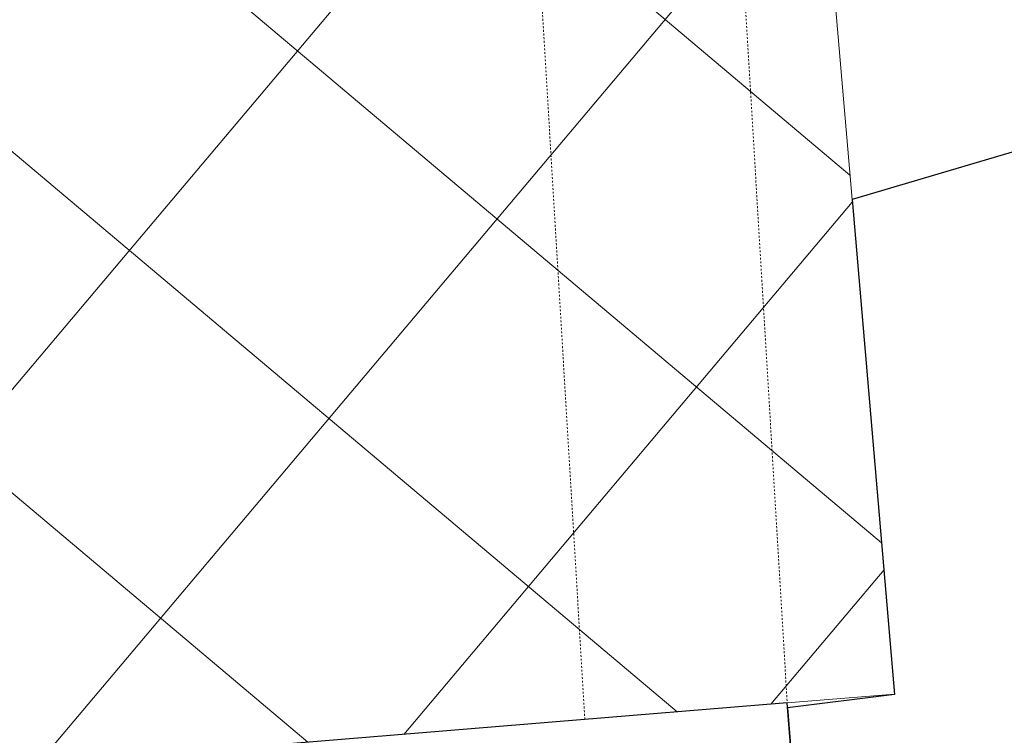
# Model space of a CAD drawing. Header units: millimetres. Extents: x 853417 to 929373, y -433185 to -369260.
# Tile 143 of 228: x 920672 to 922369, y -402556 to -401323. Entities that reach past the tile are written whole.
import ezdxf

# ---------------------------------------------------------------- set-up
doc = ezdxf.new("R2010")
doc.units = ezdxf.units.MM
doc.linetypes.add('Dash', pattern=[6.35, 3.175, -3.175])
for name, color, linetype, lineweight in [('KOKO-FLOR', 7, 'Continuous', 9), ('KOKO-FLOR-HDLN', 7, 'Dash', 9), ('KOKO-FLOR-PATT', 7, 'Continuous', 9), ('KOKO-WALL', 7, 'Continuous', 9), ('KOKO_WALL', 7, 'Continuous', 9)]:
    doc.layers.add(name, color=color, linetype=linetype, lineweight=lineweight)

# ---------------------------------------------------------------- blocks, each defined once
blk = doc.blocks.new('Ol_olev sisesein 14 - SS-01-2509151-1 korrus_SA_kunstihanke plaan')
at = {"layer": 'KOKO-WALL', "lineweight": 25}
for p, q in [((432539.2, 908828.1), (431514.7, 908777.5)), ((431514.7, 908777.5), (431564.7, 907783.4))]:
    blk.add_line(p, q, dxfattribs=at)
blk = doc.blocks.new('Ol_olev välissein 5 - VS-02-2537239-1 korrus_SA_kunstihanke plaan')
at = {"layer": 'KOKO-WALL', "lineweight": 25}
for p, q in [((430401.5, 909866.7), (430650.9, 908916.9)), ((430650.9, 908916.9), (431506.2, 908962.7)), ((431506.2, 908962.7), (431523.2, 908777.9)), ((431523.2, 908777.9), (432847.7, 908843.3))]:
    blk.add_line(p, q, dxfattribs=at)
blk = doc.blocks.new('eeldatavad põrandakanalid - eeldatavad põrandakanalid-5062723-1 korrus_SA_kunstihanke plaan')
at = {"layer": 'KOKO-FLOR-HDLN'}
for p, q in [((428473.9, 908691.8), (431520.7, 908777.8)), ((428494.8, 908342.3), (431532.3, 908428))]:
    blk.add_line(p, q, dxfattribs=at)

msp = doc.modelspace()

# ---------------------------------------------------------------- hatches: boundary and pattern name
at = {"layer": 'KOKO-FLOR-PATT', "true_color": 0x800000}
h = msp.add_hatch(dxfattribs=at)
h.set_pattern_fill('FP_66', color=16, style=0, pattern_type=2)
h.set_pattern_definition([(319.884, (919429.73, -399926.62), (289.95, 344.134), []), (49.884, (919429.73, -399926.62), (-344.134, 289.95), [])])
h.paths.add_polyline_path([(916908, -399712.5), (916903.6, -399662.7), (917650.7, -399596.5), (917655.1, -399646.3), (916910.2, -399712.3)], flags=0)
h.paths.add_polyline_path([(917516.9, -403645.3), (918989.7, -403524.2), (918884.2, -402756.1), (919346, -402718.1), (919638, -403446.6), (919810.3, -403432.5), (919736.4, -402626.6), (919786.2, -402622), (919860.1, -403428.4), (920834, -403348.3), (921003.1, -402581.9), (922179.9, -402485.2), (921641.4, -396183.4), (916740, -396652.2), (916933.2, -398831.9), (916850.7, -398839.2), (916859.5, -398938.8), (916839.6, -398941), (916839.6, -398965.7), (916812.1, -398969.9), (916878.1, -399715.2), (916908, -399712.5), (916910.2, -399737.4), (916930.2, -399736.8), (916939, -399835.3), (917021.4, -399828), (917292.5, -402886.9), (917440.7, -402874.7), (917514.7, -403622.9)], flags=0)
h.paths.add_polyline_path([(917327.3, -402849.2), (917221.4, -401653.7), (917661.2, -401614.7), (917767.1, -402810.2), (917372.8, -402845.2)], flags=0)
h.paths.add_polyline_path([(920625.7, -401088.9), (920574.7, -400532.5), (921026.6, -400491), (921077.6, -401047.5), (920834, -401069.8)], flags=0)
h.paths.add_polyline_path([(917039.3, -399901.5), (917037.5, -399881.6), (918033.3, -399790.3), (918035.1, -399800.2), (919020, -399709), (919019.2, -399699.9), (921917, -399434.2), (921918.8, -399454.1), (919031, -399719.8), (919034.6, -399758.8), (918038.8, -399850.1), (918034.2, -399810.3), (917066.6, -399899)], flags=0)
h.paths.add_polyline_path([(919012.7, -398882.9), (918793.5, -396492.9), (918843.6, -396491.3), (919062.7, -398881.3)], flags=0)
h.paths.add_polyline_path([(917479.8, -397637.1), (917436.5, -397185.4), (917992.8, -397132.2), (918036, -397583.9)], flags=0)

# ---------------------------------------------------------------- linework, layer by layer
at = {"layer": 'KOKO-FLOR'}
for p, q in [((922107, -401632.6), (921965.8, -399980.2)), ((921995.1, -402500.3), (922179.9, -402485.2))]:
    msp.add_line(p, q, dxfattribs=at)

# ---------------------------------------------------------------- block references
at = {"layer": 'KOKO-FLOR', "rotation": 271.815909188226}
msp.add_blockref('eeldatavad põrandakanalid - eeldatavad põrandakanalid-5062723-1 korrus_SA_kunstihanke plaan', (0, 0), dxfattribs=at)
at = {"layer": 'KOKO_WALL', "rotation": 271.815909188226}
for name in ['Ol_olev välissein 5 - VS-02-2537239-1 korrus_SA_kunstihanke plaan', 'Ol_olev sisesein 14 - SS-01-2509151-1 korrus_SA_kunstihanke plaan']:
    msp.add_blockref(name, (0, 0), dxfattribs=at)

doc.saveas('drawing.dxf')
